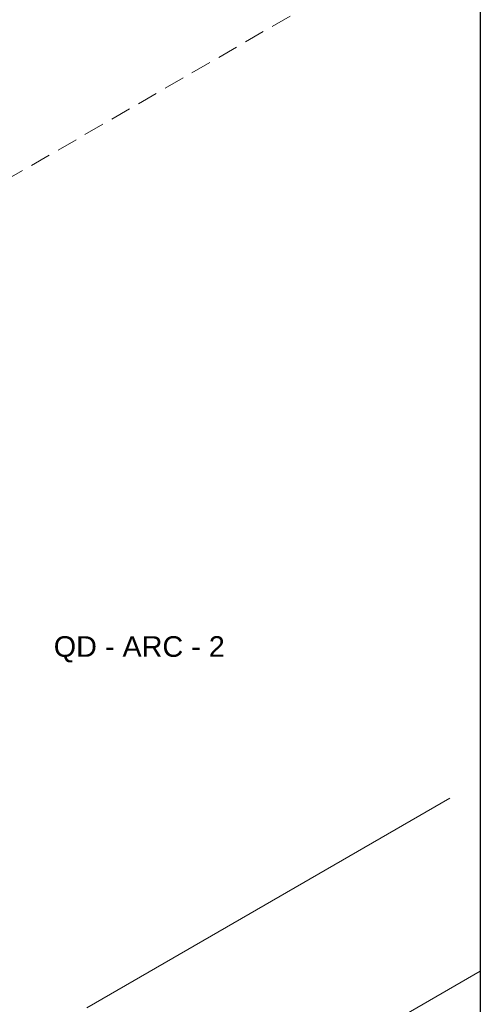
# Model space of a CAD drawing. Header units: millimetres. Extents: x 4480191 to 4481199, y -30324204 to -30323479.
# Tile 42 of 256: x 4480435.17 to 4480439.64, y -30324175.22 to -30324165.66. Entities that reach past the tile are written whole.
import ezdxf

# ---------------------------------------------------------------- set-up
doc = ezdxf.new("R2010")
doc.units = ezdxf.units.MM
doc.linetypes.add('JIS_02_2.0', pattern=[0.3, 0.2, -0.1])
doc.linetypes.add('NULL', pattern=[0])
for name, color, linetype, lineweight in [('DI-Elementos externos em corte', 9, 'Continuous', 18), ('DI-Área do detalhe', 7, 'JIS_02_2.0', 9), ('IFC-Parede padrão-Contorno', 44, 'Continuous', 5), ('Textos', 7, 'Continuous', 9)]:
    doc.layers.add(name, color=color, linetype=linetype, lineweight=lineweight)
doc.styles.add('ARIAL', font='arial.ttf')

msp = doc.modelspace()

# ---------------------------------------------------------------- linework, layer by layer
msp.add_line((4480439.6404, -30324160.6627), (4480439.6404, -30324185.499))
at = {"layer": 'DI-Elementos externos em corte'}
msp.add_line((4480435.8209, -30324175.2542), (4480439.3434, -30324173.2205), dxfattribs=at)
at = {"layer": 'DI-Área do detalhe'}
msp.add_lwpolyline([(4480439.6404, -30324185.499), (4480416.5228, -30324198.846), (4480398.3891, -30324188.3765), (4480439.6404, -30324164.56)], dxfattribs=at)
at = {"layer": 'IFC-Parede padrão-Contorno', "color": 8, "lineweight": 5}
msp.add_line((4480439.6404, -30324174.8982), (4480413.3725, -30324190.0639), dxfattribs=at)

# ---------------------------------------------------------------- texts
at = {"layer": 'Textos', "linetype": 'NULL', "insert": (4480435.4987, -30324171.902), "char_height": 0.2, "width": 3.321951, "attachment_point": 7, "line_spacing_factor": 0.6, "style": 'ARIAL'}
msp.add_mtext('QD - ARC - 2', dxfattribs=at)

doc.saveas('drawing.dxf')
